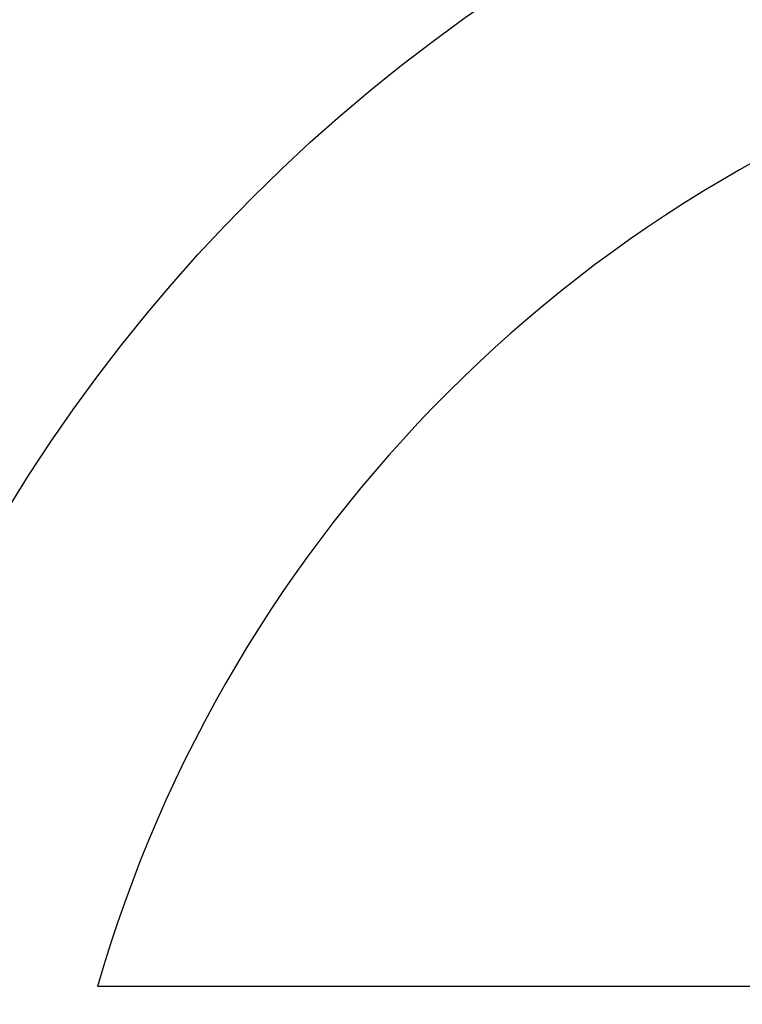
# Model space of a CAD drawing. Header units: millimetres. Extents: x 309 to 494, y 52 to 496.
# Tile 40 of 71: x 384 to 393, y 95 to 107. Entities that reach past the tile are written whole.
import ezdxf

# ---------------------------------------------------------------- set-up
doc = ezdxf.new("R2010")
doc.units = ezdxf.units.MM
doc.header["$LTSCALE"] = 47.498
doc.layers.get('0').update_dxf_attribs({"linetype": 'CONTINUOUS'})
doc.layers.add('KONSTR_EL', color=7, linetype='CONTINUOUS')

msp = doc.modelspace()

# ---------------------------------------------------------------- linework, layer by layer
at = {"color": 7, "linetype": 'CONTINUOUS'}
msp.add_arc((401.351, 90.805), 65, 7.06971, 172.93029, dxfattribs=at)
at = {"layer": 'KONSTR_EL', "color": 4, "linetype": 'CONTINUOUS'}
msp.add_line((396.651, 95.505), (385.013, 95.505), dxfattribs=at)
for radius in [34, 27.2, 20.4]:
    msp.add_circle((401.351, 90.805), radius, dxfattribs=at)
for start, end in [(180, 90), (106.0497, 163.9503)]:
    msp.add_arc((401.351, 90.805), 17, start, end, dxfattribs=at)

doc.saveas('drawing.dxf')
